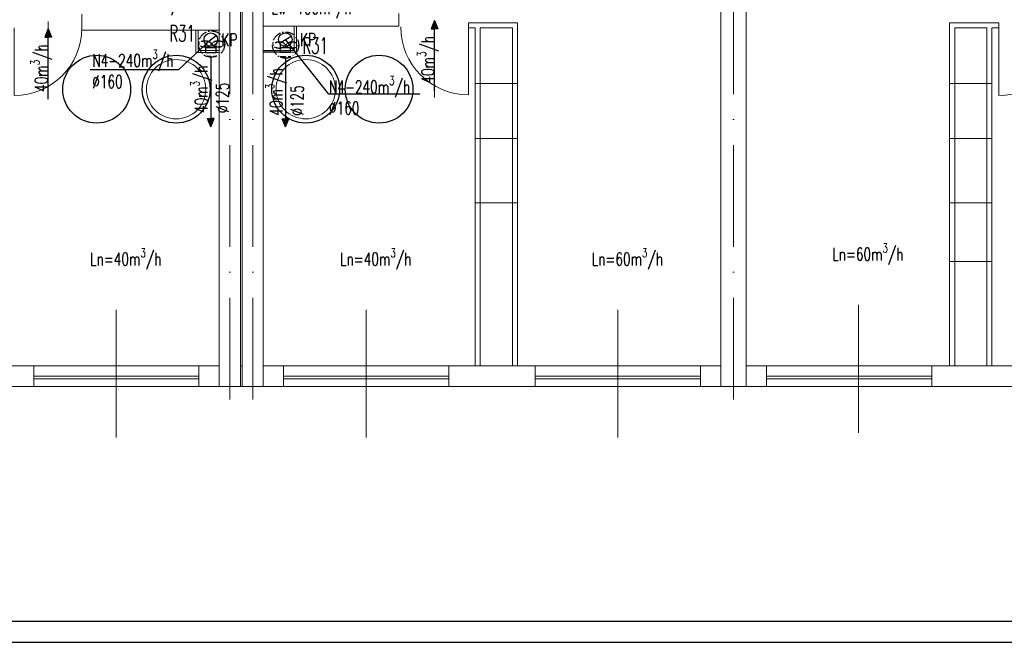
# Model space of a CAD drawing. Header units: millimetres. Extents: x -6513 to 30474, y -6915 to 65597.
# Tile 235 of 256: x 4982 to 6144, y 22164 to 22899. Entities that reach past the tile are written whole.
import ezdxf

# ---------------------------------------------------------------- set-up
doc = ezdxf.new("R2010")
doc.units = ezdxf.units.MM
for name, pattern in [('ACAD_ISO03W100', [30, 12, -18]), ('ACAD_ISO10W100', [18, 12, -3, 0, -3]), ('DASHED', [19.05, 12.7, -6.35])]:
    doc.linetypes.add(name, pattern=pattern)
doc.layers.get('0').update_dxf_attribs({"color": 8})
for name, color, linetype, lineweight in [('A_cienka', 8, 'Continuous', 5), ('A_osie', 8, 'ACAD_ISO10W100', 5), ('A_przerywana', 8, 'ACAD_ISO03W100', 5), ('A_widok', 8, 'Continuous', 13), ('CH-KS-WEWN-ISTN-PION-NR', 8, 'Continuous', 20), ('CH-KS-WEWN-PION-NR', 8, 'Continuous', 25), ('CH-W-WEWN-INOX-PION-NR', 8, 'Continuous', 25), ('DB-WM-nawiew-opis', 8, 'Continuous', 25), ('DB-WM-nawiew-opis-odnośnik', 8, 'Continuous', 30), ('DB-WM-wywiew-opis', 8, 'Continuous', 25), ('DB_WM_nawiew', 8, 'Continuous', 30), ('E_technologia', 1, 'ACAD_ISO10W100', 30), ('R-TABELKA', 8, 'Continuous', 25)]:
    doc.layers.add(name, color=color, linetype=linetype, lineweight=lineweight)
doc.layers.add('DB_WM_nawiew-opis', color=8, linetype='Continuous')
doc.styles.add('SIMPLEXD', font='SIMPLEX.SHX', dxfattribs={"width": 0.6})
doc.styles.get("Standard").update_dxf_attribs({"font": 'txt.shx', "width": 0.9})

# ---------------------------------------------------------------- blocks, each defined once
blk = doc.blocks.new('drzwi schem')
at = {"color": 252, "ltscale": 10}
blk.add_line((0.5, -0.093), (0.5, 1.04), dxfattribs=at)
at = {"color": 252}
blk.add_line((0, 0), (0, 1), dxfattribs=at)
blk.add_arc((0, 0), 1, 0, 90, dxfattribs=at)
blk = doc.blocks.new('A$C2355049C')
at = {"layer": 'DB-WM-nawiew-opis-odnośnik'}
h = blk.add_hatch(color=256, dxfattribs=at)
h.paths.add_polyline_path([(0, -9.8), (3.9, -9.8), (0, 0)])
h.paths.add_polyline_path([(0, 0), (-3.9, -9.8), (0, -9.8)])
at = {"layer": 'DB-WM-nawiew-opis-odnośnik', "flags": 128}
for points in [[(0, 0), (-3.9, -9.8), (0, -9.8)], [(0, -82.9), (0, 0)], [(0, 0), (3.9, -9.8), (0, -9.8)]]:
    blk.add_lwpolyline(points, dxfattribs=at)

msp = doc.modelspace()

# ---------------------------------------------------------------- linework, layer by layer
at = {"layer": 'A_cienka'}
for p, q in [((5569.554, 22823.357), (5519.554, 22823.357)), ((6079.554, 22823.357), (6129.554, 22823.357)), ((5569.554, 22758.548), (5519.554, 22758.548)), ((6079.554, 22758.548), (6129.554, 22758.548)), ((5569.554, 22682.467), (5519.554, 22682.467)), ((6079.554, 22682.467), (6129.554, 22682.467)), ((6079.554, 22613.43), (6129.554, 22613.43)), ((4677.554, 22490.062), (5217.554, 22490.062)), ((5242.554, 22490.062), (5244.554, 22490.062)), ((5269.554, 22490.062), (5809.554, 22490.062)), ((5839.554, 22490.062), (6379.554, 22490.062)), ((4998.554, 22478.062), (5193.554, 22478.062)), ((5488.554, 22478.062), (5293.554, 22478.062)), ((5590.554, 22478.062), (5785.554, 22478.062)), ((6058.554, 22478.062), (5863.554, 22478.062)), ((-2776.446, 22466.062), (7544.554, 22466.062)), ((4998.554, 22475.062), (5193.554, 22475.062)), ((5488.554, 22475.062), (5293.554, 22475.062)), ((5590.554, 22475.062), (5785.554, 22475.062)), ((6058.554, 22475.062), (5863.554, 22475.062))]:
    msp.add_line(p, q, dxfattribs=at)
at = {"layer": 'A_cienka', "ltscale": 10}
for p, q in [((5971.924, 22411.388), (5971.924, 22562.185)), ((5096.054, 22405.663), (5096.054, 22556.46)), ((5391.054, 22405.663), (5391.054, 22556.46)), ((5688.054, 22405.663), (5688.054, 22556.46))]:
    msp.add_line(p, q, dxfattribs=at)
at = {"layer": 'A_osie', "ltscale": 10}
for p, q in [((5230.054, 22450.619), (5230.054, 24202.678)), ((5230.054, 22450.619), (5230.054, 24202.678)), ((5230.054, 22450.619), (5230.054, 24202.678)), ((5257.054, 22450.619), (5257.054, 24202.678)), ((5257.054, 22450.619), (5257.054, 24202.678)), ((5257.054, 22450.619), (5257.054, 24202.678)), ((5824.554, 22450.619), (5824.554, 24202.678)), ((5824.554, 22450.619), (5824.554, 24202.678)), ((5824.554, 22450.619), (5824.554, 24202.678))]:
    msp.add_line(p, q, dxfattribs=at)
at = {"layer": 'A_przerywana', "linetype": 'ByBlock'}
for p, q in [((5190.062, 22860.062), (5190.062, 22886.062)), ((5192.562, 22862.062), (5192.562, 22886.062)), ((5192.562, 22862.062), (5192.562, 22886.062)), ((5306.054, 22862.082), (5306.054, 22891.062)), ((5308.554, 22860.082), (5308.554, 22891.062)), ((5217.554, 22860.062), (5190.062, 22860.062)), ((5217.554, 22862.062), (5192.562, 22862.062)), ((5269.554, 22862.082), (5306.054, 22862.082)), ((5269.554, 22862.029), (5299.554, 22862.029)), ((5269.554, 22860.082), (5301.554, 22860.082)), ((5269.554, 22860.082), (5308.554, 22860.082))]:
    msp.add_line(p, q, dxfattribs=at)
at = {"layer": 'A_widok', "ltscale": 5}
for p, q in [((5217.554, 22466.062), (5217.554, 23092.062)), ((5242.554, 22466.062), (5242.554, 23092.062)), ((5244.554, 22466.062), (5244.554, 23092.062)), ((5269.554, 22466.062), (5269.554, 23092.062)), ((5809.554, 22466.062), (5809.554, 23092.062)), ((5839.554, 22466.062), (5839.554, 23092.062)), ((5217.554, 22466.062), (5217.554, 22972.062)), ((5809.554, 22724.055), (5809.554, 22972.062)), ((5429.647, 22891.062), (5429.647, 22906.062)), ((5055.46, 22886.062), (5055.46, 22905.062)), ((5569.554, 22895.062), (5511.647, 22895.062)), ((5511.647, 22889.062), (5511.647, 22895.062)), ((5569.554, 22490.062), (5569.554, 22895.062)), ((6079.554, 22490.062), (6079.554, 22895.062)), ((6079.554, 22895.062), (6137.46, 22895.062)), ((6137.46, 22889.062), (6137.46, 22895.062)), ((5055.46, 22886.062), (5217.554, 22886.062)), ((5429.647, 22891.062), (5269.554, 22891.062)), ((5519.554, 22889.062), (5511.647, 22889.062)), ((5519.554, 22490.062), (5519.554, 22889.062)), ((5525.554, 22490.062), (5525.554, 22889.062)), ((5563.554, 22889.062), (5525.554, 22889.062)), ((5563.554, 22490.062), (5563.554, 22889.062)), ((6085.554, 22490.062), (6085.554, 22889.062)), ((6085.554, 22889.062), (6123.554, 22889.062)), ((6123.554, 22490.062), (6123.554, 22889.062)), ((6129.554, 22490.062), (6129.554, 22889.062)), ((6129.554, 22889.062), (6137.46, 22889.062)), ((5269.554, 22466.062), (5217.554, 22466.062)), ((5809.554, 22466.062), (5839.554, 22466.062))]:
    msp.add_line(p, q, dxfattribs=at)
for points in [[(4896.554, 22466.062), (4998.554, 22466.062), (4998.554, 22490.062), (4896.554, 22490.062)], [(5217.554, 22490.062), (5193.554, 22490.062), (5193.554, 22466.062), (5217.554, 22466.062)], [(5269.554, 22490.062), (5293.554, 22490.062), (5293.554, 22466.062), (5269.554, 22466.062)], [(5488.554, 22466.062), (5590.554, 22466.062), (5590.554, 22490.062), (5488.554, 22490.062)], [(5809.554, 22490.062), (5785.554, 22490.062), (5785.554, 22466.062), (5809.554, 22466.062)], [(5839.554, 22490.062), (5863.554, 22490.062), (5863.554, 22466.062), (5839.554, 22466.062)], [(6058.554, 22466.062), (6160.554, 22466.062), (6160.554, 22490.062), (6058.554, 22490.062)]]:
    msp.add_lwpolyline(points, close=True, dxfattribs=at)
at = {"layer": 'CH-KS-WEWN-ISTN-PION-NR', "extrusion": (-1.29885e-05, -7.54363e-06, 1)}
for centre in [(5166.664, 22816.562, -0.239), (5319.565, 22816.562, -0.241)]:
    msp.add_circle(centre, 35, dxfattribs=at)
at = {"layer": 'CH-KS-WEWN-PION-NR', "extrusion": (-1.29885e-05, -7.54363e-06, 1)}
for centre in [(5166.664, 22816.562, -0.239), (5319.565, 22816.562, -0.241)]:
    msp.add_circle(centre, 40, dxfattribs=at)
at = {"layer": 'CH-W-WEWN-INOX-PION-NR', "ltscale": 10, "extrusion": (-1.29885e-05, -7.54363e-06, 1)}
for centre in [(5072.862, 22816.562, -0.238), (5406.197, 22816.562, -0.242)]:
    msp.add_circle(centre, 40, dxfattribs=at)
at = {"layer": 'DB-WM-nawiew-opis'}
for points in [[(5065.064, 22839.631), (5169.737, 22839.631), (5207.562, 22875.062)], [(5454.268, 22810.891), (5346.872, 22810.891), (5295.554, 22875.075)]]:
    msp.add_lwpolyline(points, dxfattribs=at)
at = {"layer": 'DB_WM_nawiew'}
for points in [[(5201.312, 22870.068), (5213.812, 22880.055)], [(5288.67, 22870.998), (5302.437, 22879.152)], [(5201.341, 22870.032), (5201.341, 22865.832), (5213.841, 22865.832), (5213.841, 22870.104)], [(5201.341, 22865.832), (5201.341, 22860.061), (5213.841, 22860.061), (5213.841, 22865.832)], [(5289.304, 22870.081), (5289.304, 22865.615), (5301.804, 22865.615), (5301.804, 22870.081)], [(5289.304, 22866.718), (5289.304, 22860.159), (5301.804, 22860.159), (5301.804, 22866.718)]]:
    msp.add_lwpolyline(points, dxfattribs=at)
at = {"layer": 'DB_WM_nawiew', "linetype": 'DASHED', "ltscale": 0.5}
for points in [[(5201.369, 22855.485), (5213.869, 22855.485)], [(5289.408, 22855.159), (5301.908, 22855.159)]]:
    msp.add_lwpolyline(points, dxfattribs=at)
at = {"layer": 'DB_WM_nawiew', "color": 1}
for centre in [(5207.562, 22875.062), (5207.562, 22875.062), (5295.554, 22875.075)]:
    msp.add_circle(centre, 8, dxfattribs=at)
at = {"layer": 'E_technologia'}
for p, q in [((5207.337, 22871.253), (5209.742, 22868.474)), ((5209.742, 22871.253), (5207.337, 22868.474)), ((5294.701, 22870.015), (5297.106, 22867.236)), ((5297.106, 22870.015), (5294.701, 22867.236))]:
    msp.add_line(p, q, dxfattribs=at)
for centre in [(5208.54, 22869.863), (5295.904, 22868.626)]:
    msp.add_circle(centre, 15.427, dxfattribs=at)
for centre, start_param, end_param in [((5200.913, 22869.863), 3.54986568, 9.01650493), ((5216.166, 22869.863), 0.40827303, 5.87491228), ((5288.277, 22868.626), 3.54986568, 9.01650493), ((5303.531, 22868.626), 0.40827303, 5.87491228)]:
    msp.add_ellipse(centre, major_axis=(-7, 0), ratio=0.5, start_param=start_param, end_param=end_param, dxfattribs=at)
at = {"layer": 'R-TABELKA'}
for p, q in [((-3011.084, 22189.133), (8302.828, 22189.133)), ((-3136.084, 22164.133), (8327.828, 22164.133))]:
    msp.add_line(p, q, dxfattribs=at)

# ---------------------------------------------------------------- block references
at = {"layer": 'A_cienka', "yscale": 80, "zscale": 80, "rotation": 180}
for p, xscale in [((4975.46, 22889.062), -80), ((5511.647, 22890.062), 80), ((6137.46, 22889.062), -80)]:
    msp.add_blockref('drzwi schem', p, dxfattribs=dict(at, xscale=xscale))
at = {"layer": 'DB_WM_nawiew', "xscale": -1}
for p in [(5471.647, 22897.485), (5015.46, 22887.664)]:
    msp.add_blockref('A$C2355049C', p, dxfattribs=at)
at = {"layer": 'DB_WM_nawiew', "rotation": 180}
for p in [(5207.591, 22772.337), (5295.629, 22772.012)]:
    msp.add_blockref('A$C2355049C', p, dxfattribs=at)

# ---------------------------------------------------------------- texts
at = {"layer": 'DB-WM-nawiew-opis', "char_height": 15, "width": 37.14159, "attachment_point": 1}
for insert in [(5067.576, 22863.059), (5347.007, 22831.942)]:
    msp.add_mtext('\\A1;{\\Fsimplex|c238;\\W0.7;N4-240m\\H0.7x;\\S3^ ;\\H1.4286x;/h\\P%%C160}', dxfattribs=dict(at, insert=insert))
at = {"layer": 'DB-WM-nawiew-opis', "char_height": 15, "width": 37.14159, "attachment_point": 1, "rotation": 90}
for s, insert in [('\\A1;{\\Fsimplex|c238;\\W0.7;40m\\H0.7x;\\S3^ ;\\H1.4286x;/h}', (4994.929, 22813.408)), ('\\A1;{\\Fsimplex|c238;\\W0.7;40m\\H0.7x;\\S3^ ;\\H1.4286x;/h}', (5451.115, 22823.229)), ('\\A1;{\\Fsimplex|c238;\\W0.7;40m\\H0.7x;\\S3^ ;\\H1.4286x;/h\\P%%C125}', (5183.693, 22788.399)), ('\\A1;{\\Fsimplex|c238;\\W0.7;40m\\H0.7x;\\S3^ ;\\H1.4286x;/h\\P%%C125}', (5271.947, 22785.309))]:
    msp.add_mtext(s, dxfattribs=dict(at, insert=insert))
at = {"layer": 'DB-WM-wywiew-opis', "char_height": 15, "width": 37.14159, "attachment_point": 1}
for insert in [(5084.119, 22928.598), (5279.108, 22925.208)]:
    msp.add_mtext('\\A1;{\\Fsimplex|c238;\\W0.7;Lw=100m\\H0.7x;\\S3^ ;\\H1.4286x;/h}', dxfattribs=dict(at, insert=insert))
at = {"layer": 'DB-WM-wywiew-opis', "color": 1, "char_height": 15, "width": 37.14159, "attachment_point": 1}
for insert in [(5220.113, 22882.217), (5312.766, 22882.498)]:
    msp.add_mtext('\\A1;{\\Fsimplex|c238;\\W0.7;KP}', dxfattribs=dict(at, insert=insert))
at = {"layer": 'DB_WM_nawiew-opis', "char_height": 15, "width": 37.14159, "attachment_point": 1}
for s, insert in [('\\A1;{\\Fsimplex|c238;\\W0.7;Ln=40m\\H0.7x;\\S3^ ;\\H1.4286x;/h}', (5065.129, 22628.813)), ('\\A1;{\\Fsimplex|c238;\\W0.7;Ln=40m\\H0.7x;\\S3^ ;\\H1.4286x;/h}', (5360.129, 22628.813)), ('\\A1;{\\Fsimplex|c238;\\W0.7;Ln=60m\\H0.7x;\\S3^ ;\\H1.4286x;/h}', (5657.129, 22628.813)), ('\\A1;{\\Fsimplex|c238;\\W0.7;Ln=60m\\H0.7x;\\S3^ ;\\H1.4286x;/h}', (5940.999, 22634.537))]:
    msp.add_mtext(s, dxfattribs=dict(at, insert=insert))
at = {"layer": 'E_technologia', "style": 'SIMPLEXD', "width": 0.6}
for p in [(5158.687, 22872.804), (5315.656, 22858.389)]:
    msp.add_text('R31', height=19.2, dxfattribs=at).set_placement(p)

doc.saveas('drawing.dxf')
